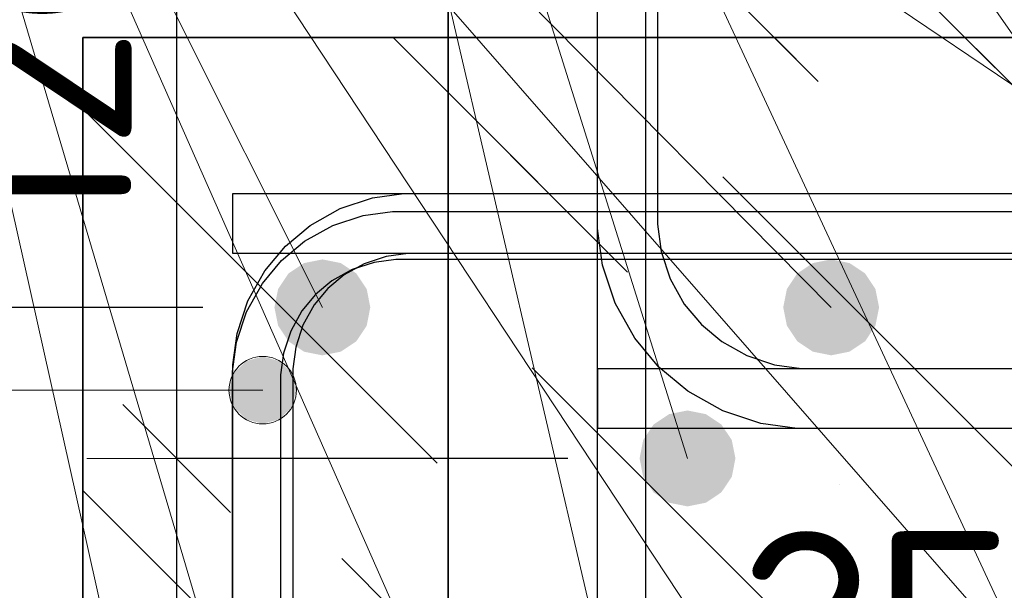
# Model space of a CAD drawing. Header units: metres. Extents: x -38 to 97, y -15 to 21.
# Tile 144 of 233: x 72.2038 to 72.3681, y 6.4913 to 6.5864. Entities that reach past the tile are written whole.
import ezdxf

# ---------------------------------------------------------------- set-up
doc = ezdxf.new("R2010")
doc.units = ezdxf.units.M
doc.header["$PDMODE"] = 65
for name, color, linetype, lineweight in [('XR$3$Арм. стержнями нижней зоны', 180, 'Continuous', 35), ('XR$3$Арм.стержн. Арматура края', 96, 'Continuous', 35), ('XR$3$Арм.стержн. Хомут', 240, 'Continuous', 35), ('XR$3$Арм.стержн.горизонт. 1', 180, 'Continuous', 35), ('XR$3$Размерная линия (1)', 7, 'Continuous', 13), ('XR$3$Размерная линия_ общее', 7, 'Continuous', 13), ('XR$4$Арм. стержнями верхней зоны', 180, 'Continuous', 35), ('XR$4$Арм.стержн. Арматура края', 96, 'Continuous', 35), ('XR$4$Арм.стержн. Хомут', 240, 'Continuous', 35), ('XR$4$Арм.стержн.горизонт. 1', 180, 'Continuous', 35), ('XR$4$Размерная линия (1)', 7, 'Continuous', 13), ('XR$6$Арм. стержнями верхней зоны', 180, 'Continuous', 35), ('XR$6$Арм.стержн. Арматура края', 96, 'Continuous', 35), ('XR$6$Арм.стержн. Хомут', 240, 'Continuous', 35), ('XR$6$Арм.стержн.горизонт. 1', 180, 'Continuous', 35), ('XR$6$Размерная линия (1)', 7, 'Continuous', 13)]:
    doc.layers.add(name, color=color, linetype=linetype, lineweight=lineweight)
doc.styles.add('ISOCPEUR', font='txt')
doc.dimstyles.new('DIMSTYLE_10', dxfattribs={"dimtxt": 0.03, "dimasz": 0.03, "dimexe": 0, "dimexo": 0, "dimgap": 0.015, "dimtad": 2, "dimdec": 0, "dimlfac": 1000, "dimrnd": 1, "dimzin": 12, "dimdsep": 46, "dimtxsty": 'ISOCPEUR', "dimblk1": 'ALL_ML_STRICH', "dimblk2": 'ALL_ML_STRICH', "dimsah": 1, "dimcen": 0, "dimclrd": 7, "dimclre": 256, "dimclrt": 7, "dimadec": 0, "dimazin": 0, "dimtfac": 1, "dimtdec": 0, "dimtix": 1, "dimtmove": 2, "dimatfit": 3, "dimfxl": 0, "dimtzin": 0, "dimlwd": 0, "dimlwe": -3, "dimarcsym": 0})
doc.dimstyles.new('DIMSTYLE_12', dxfattribs={"dimtxt": 0.03, "dimasz": 0.03, "dimexe": 0, "dimexo": 0, "dimgap": 0.015, "dimtad": 2, "dimdec": 0, "dimlfac": 1000, "dimrnd": 1, "dimzin": 12, "dimdsep": 46, "dimtxsty": 'ISOCPEUR', "dimblk1": 'ALL_ML_STRICH', "dimblk2": 'ALL_ML_STRICH', "dimsah": 1, "dimcen": 0, "dimclrd": 7, "dimclre": 256, "dimclrt": 7, "dimadec": 0, "dimazin": 0, "dimtfac": 1, "dimtdec": 0, "dimtix": 1, "dimtmove": 2, "dimatfit": 3, "dimfxl": 0, "dimtzin": 0, "dimlwd": 0, "dimlwe": -3, "dimarcsym": 0})
doc.dimstyles.new('DIMSTYLE_14', dxfattribs={"dimtxt": 0.03, "dimasz": 0.03, "dimexe": 0, "dimexo": 0, "dimgap": 0.015, "dimtad": 2, "dimdec": 0, "dimlfac": 1000, "dimrnd": 1, "dimzin": 12, "dimdsep": 46, "dimtxsty": 'ISOCPEUR', "dimblk1": 'ALL_ML_STRICH', "dimblk2": 'ALL_ML_STRICH', "dimsah": 1, "dimcen": 0, "dimclrd": 7, "dimclre": 256, "dimclrt": 7, "dimadec": 0, "dimazin": 0, "dimtfac": 1, "dimtdec": 0, "dimtix": 1, "dimtmove": 2, "dimatfit": 3, "dimfxl": 0, "dimtvp": 1.2, "dimtzin": 0, "dimlwd": 0, "dimlwe": -3, "dimarcsym": 0})
doc.dimstyles.new('DIMSTYLE_9', dxfattribs={"dimtxt": 0.033, "dimasz": 0.0375, "dimexe": 0, "dimexo": 0, "dimgap": 0.0165, "dimtad": 2, "dimdec": 0, "dimlfac": 1000, "dimrnd": 1, "dimzin": 12, "dimdsep": 46, "dimtxsty": 'ISOCPEUR', "dimblk1": 'ALL_ML_STRICH', "dimblk2": 'ALL_ML_STRICH', "dimsah": 1, "dimcen": 0, "dimclrd": 7, "dimclre": 256, "dimclrt": 7, "dimadec": 0, "dimazin": 0, "dimtfac": 1, "dimtdec": 0, "dimtix": 1, "dimtmove": 2, "dimatfit": 3, "dimfxl": 0, "dimtvp": 1.2, "dimtzin": 0, "dimlwd": 0, "dimlwe": -3, "dimarcsym": 0})
pattern_1 = [(135, (0, 0), (-0.031819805, -0.031819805), [0.4, -0.05, 0, -0.05]), (135, (-0.01591, -0.01591), (-0.031819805, -0.031819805), [0.8, -0.1, 0.1, -0.1])]

# ---------------------------------------------------------------- blocks, each defined once
blk = doc.blocks.new('ALL_ML_STRICH')
at = {"color": 0, "linetype": 'ByBlock', "lineweight": -2}
for p, q in [((0, -0.5), (0, 0.5)), ((-0.3, -0.3), (0.3, 0.3)), ((-1, 0), (0.5, 0))]:
    blk.add_line(p, q, dxfattribs=at)
blk = doc.blocks.new('*D68')
at = {"layer": 'DEFPOINTS', "color": 7, "linetype": 'Continuous', "lineweight": 13, "transparency": 33554687}
for p in [(72.27526, 6.46063), (72.27526, 6.42564), (72.30026, 6.42064)]:
    blk.add_point(p, dxfattribs=at)
at = {"layer": 'XR$3$Размерная линия_ общее', "color": 253, "linetype": 'Continuous', "lineweight": -2, "true_color": 0xa0a0a0, "transparency": 33554687}
for p, q in [((72.27526, 6.44564), (72.27526, 6.46063)), ((72.30026, 6.44064), (72.30026, 6.46063))]:
    blk.add_line(p, q, dxfattribs=at)
at = {"layer": 'XR$3$Размерная линия_ общее', "color": 7, "linetype": 'Continuous', "lineweight": -2, "transparency": 33554687}
blk.add_line((72.27526, 6.46063), (72.30026, 6.46063), dxfattribs=at)
at = {"layer": 'XR$3$Размерная линия_ общее', "color": 7, "linetype": 'Continuous', "lineweight": 13, "transparency": 33554687, "xscale": 0.0375, "yscale": 0.0375, "zscale": 0.0375, "rotation": 180}
blk.add_blockref('ALL_ML_STRICH', (72.27526, 6.46063), dxfattribs=at)
at = {"layer": 'XR$3$Размерная линия_ общее', "color": 7, "linetype": 'Continuous', "lineweight": 13, "transparency": 33554687, "xscale": 0.0375, "yscale": 0.0375, "zscale": 0.0375}
blk.add_blockref('ALL_ML_STRICH', (72.30026, 6.46063), dxfattribs=at)
at = {"layer": 'XR$3$Размерная линия_ общее', "color": 7, "linetype": 'Continuous', "lineweight": 13, "transparency": 33554687, "insert": (72.34699, 6.48463), "char_height": 0.033, "width": 0.066, "attachment_point": 5, "style": 'ISOCPEUR'}
blk.add_mtext('\\A1;{25}', dxfattribs=at)
at = {"layer": 'XR$3$Размерная линия_ общее', "color": 7, "linetype": 'Continuous', "lineweight": 13, "transparency": 33554687, "insert": (72.32004, 6.46042), "char_height": 0.027, "width": 0.00135, "attachment_point": 1, "line_spacing_factor": 0.60241, "style": 'ISOCPEUR'}
blk.add_mtext('з.с.', dxfattribs=at)
blk = doc.blocks.new('*D69')
at = {"layer": 'DEFPOINTS', "color": 7, "linetype": 'Continuous', "lineweight": 13, "transparency": 33554687}
for p in [(72.2753, 6.67826), (72.15496, 6.37826), (72.27526, 6.37826)]:
    blk.add_point(p, dxfattribs=at)
at = {"layer": 'XR$3$Размерная линия (1)', "color": 9, "linetype": 'Continuous', "lineweight": -2, "true_color": 0xc7c7c7, "transparency": 33554687}
for p, q in [((72.2553, 6.67826), (72.15496, 6.67826)), ((72.25526, 6.37826), (72.15496, 6.37826))]:
    blk.add_line(p, q, dxfattribs=at)
at = {"layer": 'XR$3$Размерная линия (1)', "color": 7, "linetype": 'Continuous', "lineweight": -2, "transparency": 33554687}
blk.add_line((72.15496, 6.37826), (72.15496, 6.67826), dxfattribs=at)
at = {"layer": 'XR$3$Размерная линия (1)', "color": 7, "linetype": 'Continuous', "lineweight": 13, "transparency": 33554687, "xscale": 0.03, "yscale": 0.03, "zscale": 0.03}
for p, rotation in [((72.15496, 6.67826), 90), ((72.15496, 6.37826), 270)]:
    blk.add_blockref('ALL_ML_STRICH', p, dxfattribs=dict(at, rotation=rotation))
at = {"layer": 'XR$3$Размерная линия (1)', "color": 7, "linetype": 'Continuous', "lineweight": 13, "transparency": 33554687, "insert": (72.13246, 6.52976), "char_height": 0.03, "width": 0.09, "attachment_point": 5, "rotation": 90, "style": 'ISOCPEUR'}
blk.add_mtext('\\A1;{300}', dxfattribs=at)
blk = doc.blocks.new('*D145')
at = {"layer": 'DEFPOINTS', "color": 7, "linetype": 'Continuous', "lineweight": 13, "transparency": 33554687}
for p in [(72.31523, 6.51326), (72.22996, 6.41826), (72.31523, 6.41826)]:
    blk.add_point(p, dxfattribs=at)
at = {"layer": 'XR$3$Размерная линия (1)', "color": 9, "linetype": 'Continuous', "lineweight": -2, "true_color": 0xc7c7c7, "transparency": 33554687}
for p, q in [((72.29523, 6.51326), (72.22996, 6.51326)), ((72.29523, 6.41826), (72.22996, 6.41826))]:
    blk.add_line(p, q, dxfattribs=at)
at = {"layer": 'XR$3$Размерная линия (1)', "color": 7, "linetype": 'Continuous', "lineweight": -2, "transparency": 33554687}
blk.add_line((72.22996, 6.41826), (72.22996, 6.51326), dxfattribs=at)
at = {"layer": 'XR$3$Размерная линия (1)', "color": 7, "linetype": 'Continuous', "lineweight": 13, "transparency": 33554687, "xscale": 0.03, "yscale": 0.03, "zscale": 0.03}
for p, rotation in [((72.22996, 6.51326), 90), ((72.22996, 6.41826), 270)]:
    blk.add_blockref('ALL_ML_STRICH', p, dxfattribs=dict(at, rotation=rotation))
at = {"layer": 'XR$3$Размерная линия (1)', "color": 7, "linetype": 'Continuous', "lineweight": 13, "transparency": 33554687, "insert": (72.20746, 6.46726), "char_height": 0.03, "width": 0.06, "attachment_point": 5, "rotation": 90, "style": 'ISOCPEUR'}
blk.add_mtext('\\A1;{95}', dxfattribs=at)
blk = doc.blocks.new('*D146')
at = {"layer": 'DEFPOINTS', "color": 7, "linetype": 'Continuous', "lineweight": 13, "transparency": 33554687}
for p in [(72.31526, 6.63326), (72.22996, 6.51326), (72.31523, 6.51326)]:
    blk.add_point(p, dxfattribs=at)
at = {"layer": 'XR$3$Размерная линия (1)', "color": 9, "linetype": 'Continuous', "lineweight": -2, "true_color": 0xc7c7c7, "transparency": 33554687}
for p, q in [((72.29526, 6.63326), (72.22996, 6.63326)), ((72.29523, 6.51326), (72.22996, 6.51326))]:
    blk.add_line(p, q, dxfattribs=at)
at = {"layer": 'XR$3$Размерная линия (1)', "color": 7, "linetype": 'Continuous', "lineweight": -2, "transparency": 33554687}
blk.add_line((72.22996, 6.51326), (72.22996, 6.63326), dxfattribs=at)
at = {"layer": 'XR$3$Размерная линия (1)', "color": 7, "linetype": 'Continuous', "lineweight": 13, "transparency": 33554687, "xscale": 0.03, "yscale": 0.03, "zscale": 0.03}
for p, rotation in [((72.22996, 6.63326), 90), ((72.22996, 6.51326), 270)]:
    blk.add_blockref('ALL_ML_STRICH', p, dxfattribs=dict(at, rotation=rotation))
at = {"layer": 'XR$3$Размерная линия (1)', "color": 7, "linetype": 'Continuous', "lineweight": 13, "transparency": 33554687, "insert": (72.20746, 6.57776), "char_height": 0.03, "width": 0.09, "attachment_point": 5, "rotation": 90, "style": 'ISOCPEUR'}
blk.add_mtext('\\A1;{120}', dxfattribs=at)
blk = doc.blocks.new('*D348')
at = {"layer": 'DEFPOINTS', "color": 7, "linetype": 'Continuous', "lineweight": 13, "transparency": 33554687}
for p in [(72.21436, 6.58345), (72.09402, 6.28345), (72.21432, 6.28345)]:
    blk.add_point(p, dxfattribs=at)
at = {"layer": 'XR$4$Размерная линия (1)', "color": 9, "linetype": 'Continuous', "lineweight": -2, "true_color": 0xc7c7c7, "transparency": 33554687}
for p, q in [((72.19436, 6.58345), (72.09402, 6.58345)), ((72.19432, 6.28345), (72.09402, 6.28345))]:
    blk.add_line(p, q, dxfattribs=at)
at = {"layer": 'XR$4$Размерная линия (1)', "color": 7, "linetype": 'Continuous', "lineweight": -2, "transparency": 33554687}
blk.add_line((72.09402, 6.28345), (72.09402, 6.58345), dxfattribs=at)
at = {"layer": 'XR$4$Размерная линия (1)', "color": 7, "linetype": 'Continuous', "lineweight": 13, "transparency": 33554687, "xscale": 0.03, "yscale": 0.03, "zscale": 0.03}
for p, rotation in [((72.09402, 6.58345), 90), ((72.09402, 6.28345), 270)]:
    blk.add_blockref('ALL_ML_STRICH', p, dxfattribs=dict(at, rotation=rotation))
at = {"layer": 'XR$4$Размерная линия (1)', "color": 7, "linetype": 'Continuous', "lineweight": 13, "transparency": 33554687, "insert": (72.07152, 6.43495), "char_height": 0.03, "width": 0.09, "attachment_point": 5, "rotation": 90, "style": 'ISOCPEUR'}
blk.add_mtext('\\A1;{300}', dxfattribs=at)
blk = doc.blocks.new('*D578')
at = {"layer": 'DEFPOINTS', "color": 7, "linetype": 'Continuous', "lineweight": 13, "transparency": 33554687}
for p in [(72.25432, 6.53845), (72.16902, 6.41845), (72.25428, 6.41845)]:
    blk.add_point(p, dxfattribs=at)
at = {"layer": 'XR$4$Размерная линия (1)', "color": 9, "linetype": 'Continuous', "lineweight": -2, "true_color": 0xc7c7c7, "transparency": 33554687}
for p, q in [((72.23432, 6.53845), (72.16902, 6.53845)), ((72.23428, 6.41845), (72.16902, 6.41845))]:
    blk.add_line(p, q, dxfattribs=at)
at = {"layer": 'XR$4$Размерная линия (1)', "color": 7, "linetype": 'Continuous', "lineweight": -2, "transparency": 33554687}
blk.add_line((72.16902, 6.41845), (72.16902, 6.53845), dxfattribs=at)
at = {"layer": 'XR$4$Размерная линия (1)', "color": 7, "linetype": 'Continuous', "lineweight": 13, "transparency": 33554687, "xscale": 0.03, "yscale": 0.03, "zscale": 0.03}
for p, rotation in [((72.16902, 6.53845), 90), ((72.16902, 6.41845), 270)]:
    blk.add_blockref('ALL_ML_STRICH', p, dxfattribs=dict(at, rotation=rotation))
at = {"layer": 'XR$4$Размерная линия (1)', "color": 7, "linetype": 'Continuous', "lineweight": 13, "transparency": 33554687, "insert": (72.14652, 6.48295), "char_height": 0.03, "width": 0.09, "attachment_point": 5, "rotation": 90, "style": 'ISOCPEUR'}
blk.add_mtext('\\A1;{120}', dxfattribs=at)
blk = doc.blocks.new('*D579')
at = {"layer": 'DEFPOINTS', "color": 7, "linetype": 'Continuous', "lineweight": 13, "transparency": 33554687}
for p in [(72.21432, 6.58345), (72.16902, 6.53845), (72.25432, 6.53845)]:
    blk.add_point(p, dxfattribs=at)
at = {"layer": 'XR$4$Размерная линия (1)', "color": 9, "linetype": 'Continuous', "lineweight": -2, "true_color": 0xc7c7c7, "transparency": 33554687}
for p, q in [((72.19432, 6.58345), (72.16902, 6.58345)), ((72.23432, 6.53845), (72.16902, 6.53845))]:
    blk.add_line(p, q, dxfattribs=at)
at = {"layer": 'XR$4$Размерная линия (1)', "color": 7, "linetype": 'Continuous', "lineweight": -2, "transparency": 33554687}
blk.add_line((72.16902, 6.53845), (72.16902, 6.58345), dxfattribs=at)
at = {"layer": 'XR$4$Размерная линия (1)', "color": 7, "linetype": 'Continuous', "lineweight": 13, "transparency": 33554687, "xscale": 0.03, "yscale": 0.03, "zscale": 0.03}
for p, rotation in [((72.16902, 6.58345), 90), ((72.16902, 6.53845), 270)]:
    blk.add_blockref('ALL_ML_STRICH', p, dxfattribs=dict(at, rotation=rotation))
at = {"layer": 'XR$4$Размерная линия (1)', "color": 7, "linetype": 'Continuous', "lineweight": 13, "transparency": 33554687, "insert": (72.14661, 6.62573), "char_height": 0.03, "width": 0.06, "attachment_point": 5, "rotation": 90, "style": 'ISOCPEUR'}
blk.add_mtext('\\A1;{45}', dxfattribs=at)
blk = doc.blocks.new('*D707')
at = {"layer": 'DEFPOINTS', "color": 7, "linetype": 'Continuous', "lineweight": 13, "transparency": 33554687}
for p in [(72.21436, 6.58345), (72.09402, 6.28345), (72.21432, 6.28345)]:
    blk.add_point(p, dxfattribs=at)
at = {"layer": 'XR$6$Размерная линия (1)', "color": 9, "linetype": 'Continuous', "lineweight": -2, "true_color": 0xc7c7c7, "transparency": 33554687}
for p, q in [((72.19436, 6.58345), (72.09402, 6.58345)), ((72.19432, 6.28345), (72.09402, 6.28345))]:
    blk.add_line(p, q, dxfattribs=at)
at = {"layer": 'XR$6$Размерная линия (1)', "color": 7, "linetype": 'Continuous', "lineweight": -2, "transparency": 33554687}
blk.add_line((72.09402, 6.28345), (72.09402, 6.58345), dxfattribs=at)
at = {"layer": 'XR$6$Размерная линия (1)', "color": 7, "linetype": 'Continuous', "lineweight": 13, "transparency": 33554687, "xscale": 0.03, "yscale": 0.03, "zscale": 0.03}
for p, rotation in [((72.09402, 6.58345), 90), ((72.09402, 6.28345), 270)]:
    blk.add_blockref('ALL_ML_STRICH', p, dxfattribs=dict(at, rotation=rotation))
at = {"layer": 'XR$6$Размерная линия (1)', "color": 7, "linetype": 'Continuous', "lineweight": 13, "transparency": 33554687, "insert": (72.07152, 6.43495), "char_height": 0.03, "width": 0.09, "attachment_point": 5, "rotation": 90, "style": 'ISOCPEUR'}
blk.add_mtext('\\A1;{300}', dxfattribs=at)
blk = doc.blocks.new('*D786')
at = {"layer": 'DEFPOINTS', "color": 7, "linetype": 'Continuous', "lineweight": 13, "transparency": 33554687}
for p in [(72.25428, 6.53845), (72.16902, 6.41845), (72.25428, 6.41845)]:
    blk.add_point(p, dxfattribs=at)
at = {"layer": 'XR$6$Размерная линия (1)', "color": 9, "linetype": 'Continuous', "lineweight": -2, "true_color": 0xc7c7c7, "transparency": 33554687}
for p, q in [((72.23428, 6.53845), (72.16902, 6.53845)), ((72.23428, 6.41845), (72.16902, 6.41845))]:
    blk.add_line(p, q, dxfattribs=at)
at = {"layer": 'XR$6$Размерная линия (1)', "color": 7, "linetype": 'Continuous', "lineweight": -2, "transparency": 33554687}
blk.add_line((72.16902, 6.41845), (72.16902, 6.53845), dxfattribs=at)
at = {"layer": 'XR$6$Размерная линия (1)', "color": 7, "linetype": 'Continuous', "lineweight": 13, "transparency": 33554687, "xscale": 0.03, "yscale": 0.03, "zscale": 0.03}
for p, rotation in [((72.16902, 6.53845), 90), ((72.16902, 6.41845), 270)]:
    blk.add_blockref('ALL_ML_STRICH', p, dxfattribs=dict(at, rotation=rotation))
at = {"layer": 'XR$6$Размерная линия (1)', "color": 7, "linetype": 'Continuous', "lineweight": 13, "transparency": 33554687, "insert": (72.14652, 6.48295), "char_height": 0.03, "width": 0.09, "attachment_point": 5, "rotation": 90, "style": 'ISOCPEUR'}
blk.add_mtext('\\A1;{120}', dxfattribs=at)
blk = doc.blocks.new('*D787')
at = {"layer": 'DEFPOINTS', "color": 7, "linetype": 'Continuous', "lineweight": 13, "transparency": 33554687}
for p in [(72.21432, 6.58345), (72.16902, 6.53845), (72.25428, 6.53845)]:
    blk.add_point(p, dxfattribs=at)
at = {"layer": 'XR$6$Размерная линия (1)', "color": 9, "linetype": 'Continuous', "lineweight": -2, "true_color": 0xc7c7c7, "transparency": 33554687}
for p, q in [((72.19432, 6.58345), (72.16902, 6.58345)), ((72.23428, 6.53845), (72.16902, 6.53845))]:
    blk.add_line(p, q, dxfattribs=at)
at = {"layer": 'XR$6$Размерная линия (1)', "color": 7, "linetype": 'Continuous', "lineweight": -2, "transparency": 33554687}
blk.add_line((72.16902, 6.53845), (72.16902, 6.58345), dxfattribs=at)
at = {"layer": 'XR$6$Размерная линия (1)', "color": 7, "linetype": 'Continuous', "lineweight": 13, "transparency": 33554687, "xscale": 0.03, "yscale": 0.03, "zscale": 0.03}
for p, rotation in [((72.16902, 6.58345), 90), ((72.16902, 6.53845), 270)]:
    blk.add_blockref('ALL_ML_STRICH', p, dxfattribs=dict(at, rotation=rotation))
at = {"layer": 'XR$6$Размерная линия (1)', "color": 7, "linetype": 'Continuous', "lineweight": 13, "transparency": 33554687, "insert": (72.14645, 6.64217), "char_height": 0.03, "width": 0.06, "attachment_point": 5, "rotation": 90, "style": 'ISOCPEUR'}
blk.add_mtext('\\A1;{45}', dxfattribs=at)

msp = doc.modelspace()

# ---------------------------------------------------------------- hatches: boundary and pattern name
at = {"linetype": 'Continuous', "lineweight": 25, "transparency": 33554687}
h = msp.add_hatch(dxfattribs=at)
h.set_pattern_fill('__________540', scale=0.015, style=0, pattern_type=2)
h.set_pattern_definition(pattern_1)
h.paths.add_polyline_path([(72.52526, 6.67826), (72.27526, 6.67826), (72.27526, 6.37826), (72.52526, 6.37826)], flags=0)
at = {"linetype": 'Continuous', "lineweight": 13, "transparency": 33554687}
h = msp.add_hatch(dxfattribs=at)
h.set_pattern_fill('__________540', scale=0.015, style=0, pattern_type=2)
h.set_pattern_definition(pattern_1)
h.paths.add_polyline_path([(72.21432, 6.58345), (72.21432, 6.38345), (72.62859, 6.38345), (72.62859, 6.58345)], flags=0)
h = msp.add_hatch(dxfattribs=at)
h.set_pattern_fill('__________540', scale=0.015, style=0, pattern_type=2)
h.set_pattern_definition(pattern_1)
h.paths.add_polyline_path([(72.21432, 6.58345), (72.21432, 6.38345), (72.62859, 6.38345), (72.62859, 6.58345)], flags=0)
at = {"layer": 'XR$3$Арм.стержн.горизонт. 1', "linetype": 'Continuous', "lineweight": 50, "transparency": 33554687}
msp.add_hatch(color=7, dxfattribs=at).paths.add_polyline_path([(72.32323, 6.51326), (72.32262, 6.51632), (72.32088, 6.51892), (72.31829, 6.52065), (72.31523, 6.52126), (72.31216, 6.52065), (72.30957, 6.51892), (72.30783, 6.51632), (72.30723, 6.51326), (72.30783, 6.5102), (72.30957, 6.5076), (72.31216, 6.50587), (72.31523, 6.50526), (72.31829, 6.50587), (72.32088, 6.5076), (72.32262, 6.5102)])
at = {"layer": 'XR$4$Арм.стержн. Арматура края', "linetype": 'Continuous', "lineweight": 13, "transparency": 33554687}
for points in [[(72.24151, 6.52948), (72.24432, 6.51902), (72.24432, 6.53027)], [(72.24432, 6.53027), (72.24432, 6.51902), (72.24713, 6.5198)], [(72.24432, 6.53027), (72.24713, 6.5198), (72.24713, 6.52948)], [(72.23948, 6.52745), (72.24151, 6.5198), (72.24151, 6.52948)], [(72.24151, 6.52948), (72.24151, 6.5198), (72.24432, 6.51902)], [(72.24713, 6.52948), (72.24713, 6.5198), (72.24916, 6.52183)], [(72.24713, 6.52948), (72.24916, 6.52183), (72.24916, 6.52745)], [(72.23948, 6.52183), (72.23948, 6.52745), (72.2387, 6.52464)], [(72.23948, 6.52745), (72.23948, 6.52183), (72.24151, 6.5198)], [(72.24916, 6.52745), (72.24916, 6.52183), (72.24995, 6.52464)]]:
    msp.add_hatch(color=7, dxfattribs=at).paths.add_polyline_path(points)
at = {"layer": 'XR$4$Арм.стержн.горизонт. 1', "linetype": 'Continuous', "lineweight": 50, "transparency": 33554687}
for points in [[(72.26228, 6.53845), (72.26168, 6.54151), (72.25994, 6.54411), (72.25735, 6.54584), (72.25428, 6.54645), (72.25122, 6.54584), (72.24863, 6.54411), (72.24689, 6.54151), (72.24628, 6.53845), (72.24689, 6.53539), (72.24863, 6.53279), (72.25122, 6.53106), (72.25428, 6.53045), (72.25735, 6.53106), (72.25994, 6.53279), (72.26168, 6.53539)], [(72.34721, 6.53845), (72.3466, 6.54151), (72.34487, 6.54411), (72.34227, 6.54584), (72.33921, 6.54645), (72.33615, 6.54584), (72.33355, 6.54411), (72.33182, 6.54151), (72.33121, 6.53845), (72.33182, 6.53539), (72.33355, 6.53279), (72.33615, 6.53106), (72.33921, 6.53045), (72.34227, 6.53106), (72.34487, 6.53279), (72.3466, 6.53539)]]:
    msp.add_hatch(color=7, dxfattribs=at).paths.add_polyline_path(points)
at = {"layer": 'XR$6$Арм.стержн. Арматура края', "linetype": 'Continuous', "lineweight": 13, "transparency": 33554687}
for points in [[(72.24151, 6.52948), (72.24432, 6.51902), (72.24432, 6.53027)], [(72.24432, 6.53027), (72.24432, 6.51902), (72.24713, 6.5198)], [(72.24432, 6.53027), (72.24713, 6.5198), (72.24713, 6.52948)], [(72.23948, 6.52745), (72.24151, 6.5198), (72.24151, 6.52948)], [(72.24151, 6.52948), (72.24151, 6.5198), (72.24432, 6.51902)], [(72.24713, 6.52948), (72.24713, 6.5198), (72.24916, 6.52183)], [(72.24713, 6.52948), (72.24916, 6.52183), (72.24916, 6.52745)], [(72.23948, 6.52183), (72.23948, 6.52745), (72.2387, 6.52464)], [(72.23948, 6.52745), (72.23948, 6.52183), (72.24151, 6.5198)], [(72.24916, 6.52745), (72.24916, 6.52183), (72.24995, 6.52464)]]:
    msp.add_hatch(color=7, dxfattribs=at).paths.add_polyline_path(points)
at = {"layer": 'XR$6$Арм.стержн.горизонт. 1', "linetype": 'Continuous', "lineweight": 50, "transparency": 33554687}
for points in [[(72.26228, 6.53845), (72.26168, 6.54151), (72.25994, 6.54411), (72.25735, 6.54584), (72.25428, 6.54645), (72.25122, 6.54584), (72.24863, 6.54411), (72.24689, 6.54151), (72.24628, 6.53845), (72.24689, 6.53539), (72.24863, 6.53279), (72.25122, 6.53106), (72.25428, 6.53045), (72.25735, 6.53106), (72.25994, 6.53279), (72.26168, 6.53539)], [(72.34721, 6.53845), (72.3466, 6.54151), (72.34487, 6.54411), (72.34227, 6.54584), (72.33921, 6.54645), (72.33615, 6.54584), (72.33355, 6.54411), (72.33182, 6.54151), (72.33121, 6.53845), (72.33182, 6.53539), (72.33355, 6.53279), (72.33615, 6.53106), (72.33921, 6.53045), (72.34227, 6.53106), (72.34487, 6.53279), (72.3466, 6.53539)]]:
    msp.add_hatch(color=7, dxfattribs=at).paths.add_polyline_path(points)

# ---------------------------------------------------------------- linework, layer by layer
at = {"color": 7, "linetype": 'Continuous', "lineweight": 35, "transparency": 33554687}
for p, q in [((72.27526, 6.67826), (72.27526, 6.37826)), ((72.21432, 6.58345), (72.21432, 6.38345)), ((72.62859, 6.58345), (72.21432, 6.58345)), ((72.21432, 6.58345), (72.21432, 6.38345)), ((72.62859, 6.58345), (72.21432, 6.58345))]:
    msp.add_line(p, q, dxfattribs=at)
at = {"layer": 'XR$3$Арм. стержнями нижней зоны', "color": 4, "linetype": 'Continuous', "lineweight": 25, "transparency": 33554687}
msp.add_lwpolyline([(72.30026, 6.52826), (72.66223, 6.52826), (72.66223, 6.51826), (72.30026, 6.51826), (72.30026, 6.52826)], dxfattribs=at)
at = {"layer": 'XR$3$Арм.стержн. Арматура края', "color": 4, "linetype": 'Continuous', "lineweight": 25, "transparency": 33554687}
for points in [[(72.66223, 6.51826), (72.33355, 6.51826), (72.32745, 6.51911), (72.3211, 6.5212), (72.31526, 6.52448), (72.31044, 6.5285), (72.30642, 6.53331), (72.30315, 6.53916), (72.30106, 6.54551), (72.30021, 6.55161), (72.30021, 6.61891), (72.30106, 6.62501), (72.30315, 6.63136), (72.30642, 6.63721), (72.31044, 6.64202), (72.31526, 6.64604), (72.3211, 6.64932), (72.32745, 6.65141), (72.33355, 6.65226), (72.66223, 6.65226)], [(72.66223, 6.64226), (72.33425, 6.64226), (72.32973, 6.64163), (72.32515, 6.64012), (72.32095, 6.63777), (72.31754, 6.63492), (72.31469, 6.63151), (72.31234, 6.62732), (72.31084, 6.62274), (72.31021, 6.61822), (72.31021, 6.5523), (72.31084, 6.54778), (72.31234, 6.5432), (72.31469, 6.53901), (72.31754, 6.5356), (72.32095, 6.53275), (72.32515, 6.5304), (72.32973, 6.52889), (72.33425, 6.52826), (72.66223, 6.52826)]]:
    msp.add_lwpolyline(points, dxfattribs=at)
at = {"layer": 'XR$3$Арм.стержн. Хомут', "color": 40, "linetype": 'Continuous', "lineweight": 25, "transparency": 33554687}
for points in [[(72.37843, 6.44187), (72.34756, 6.41099), (72.34565, 6.40933), (72.34353, 6.40781), (72.34127, 6.40648), (72.33894, 6.40539), (72.33652, 6.40451), (72.33399, 6.40385), (72.33141, 6.40344), (72.32889, 6.40326), (72.3269, 6.40326), (72.32202, 6.40394), (72.31694, 6.40561), (72.31227, 6.40823), (72.30842, 6.41145), (72.3052, 6.4153), (72.30258, 6.41998), (72.30091, 6.42506), (72.30023, 6.42994), (72.30023, 6.62258)], [(72.37843, 6.44187), (72.34756, 6.41099), (72.34565, 6.40933), (72.34353, 6.40781), (72.34127, 6.40648), (72.33894, 6.40539), (72.33652, 6.40451), (72.33399, 6.40385), (72.33141, 6.40344), (72.32889, 6.40326), (72.3269, 6.40326), (72.32202, 6.40394), (72.31694, 6.40561), (72.31227, 6.40823), (72.30842, 6.41145), (72.3052, 6.4153), (72.30258, 6.41998), (72.30091, 6.42506), (72.30023, 6.42994), (72.30023, 6.62258)], [(72.30823, 6.62203), (72.30823, 6.43049), (72.30873, 6.42687), (72.30994, 6.42321), (72.31182, 6.41986), (72.3141, 6.41713), (72.31682, 6.41485), (72.32018, 6.41297), (72.32384, 6.41176), (72.32746, 6.41126), (72.32861, 6.41126), (72.33049, 6.41139), (72.33234, 6.41169), (72.33415, 6.41216), (72.33588, 6.41279), (72.33754, 6.41357), (72.33915, 6.41451), (72.34067, 6.41561), (72.3421, 6.41685), (72.37277, 6.44752)], [(72.30823, 6.62203), (72.30823, 6.43049), (72.30873, 6.42687), (72.30994, 6.42321), (72.31182, 6.41986), (72.3141, 6.41713), (72.31682, 6.41485), (72.32018, 6.41297), (72.32384, 6.41176), (72.32746, 6.41126), (72.32861, 6.41126), (72.33049, 6.41139), (72.33234, 6.41169), (72.33415, 6.41216), (72.33588, 6.41279), (72.33754, 6.41357), (72.33915, 6.41451), (72.34067, 6.41561), (72.3421, 6.41685), (72.37277, 6.44752)]]:
    msp.add_lwpolyline(points, dxfattribs=at)
at = {"layer": 'XR$3$Арм.стержн.горизонт. 1', "color": 7, "linetype": 'Continuous', "lineweight": 13, "transparency": 33554687}
for q in [(72.4853, 6.41826), (72.40023, 6.41826), (72.31523, 6.41826), (72.31523, 6.51326)]:
    msp.add_line((72.23031, 6.78305), q, dxfattribs=at)
at = {"layer": 'XR$4$Арм. стержнями верхней зоны', "color": 4, "linetype": 'Continuous', "lineweight": 25, "transparency": 33554687}
msp.add_lwpolyline([(72.23932, 6.55745), (72.63359, 6.55745), (72.63359, 6.54745), (72.23932, 6.54745), (72.23932, 6.55745)], dxfattribs=at)
msp.add_lwpolyline([(72.23932, 6.55745), (72.63359, 6.55745), (72.63359, 6.54745), (72.23932, 6.54745), (72.23932, 6.55745)], dxfattribs=at)
at = {"layer": 'XR$4$Арм.стержн. Арматура края', "color": 7, "linetype": 'Continuous', "lineweight": 13, "transparency": 33554687}
for p, q in [((72.24432, 6.53027), (72.24432, 6.53027)), ((72.02872, 6.52464), (72.24432, 6.52464)), ((72.2387, 6.52464), (72.2387, 6.52464)), ((72.24995, 6.52464), (72.24995, 6.52464)), ((72.24432, 6.51902), (72.24432, 6.51902))]:
    msp.add_line(p, q, dxfattribs=at)
at = {"layer": 'XR$4$Арм.стержн. Арматура края', "color": 4, "linetype": 'Continuous', "lineweight": 25, "transparency": 33554687}
for points in [[(72.63359, 6.42345), (72.26789, 6.42345), (72.26267, 6.42417), (72.25723, 6.42597), (72.25222, 6.42877), (72.2481, 6.43222), (72.24465, 6.43635), (72.24184, 6.44136), (72.24005, 6.4468), (72.23932, 6.45201), (72.23932, 6.52888), (72.24005, 6.5341), (72.24184, 6.53954), (72.24465, 6.54455), (72.2481, 6.54868), (72.25222, 6.55212), (72.25723, 6.55493), (72.26267, 6.55672), (72.26789, 6.55745), (72.63359, 6.55745)], [(72.63359, 6.42345), (72.26789, 6.42345), (72.26267, 6.42417), (72.25723, 6.42597), (72.25222, 6.42877), (72.2481, 6.43222), (72.24465, 6.43635), (72.24184, 6.44136), (72.24005, 6.4468), (72.23932, 6.45201), (72.23932, 6.52888), (72.24005, 6.5341), (72.24184, 6.53954), (72.24465, 6.54455), (72.2481, 6.54868), (72.25222, 6.55212), (72.25723, 6.55493), (72.26267, 6.55672), (72.26789, 6.55745), (72.63359, 6.55745)], [(72.63359, 6.54745), (72.26858, 6.54745), (72.26494, 6.54694), (72.26128, 6.54573), (72.25792, 6.54385), (72.25519, 6.54158), (72.25292, 6.53885), (72.25104, 6.53549), (72.24983, 6.53183), (72.24932, 6.52819), (72.24932, 6.45271), (72.24983, 6.44907), (72.25104, 6.4454), (72.25292, 6.44205), (72.25519, 6.43932), (72.25792, 6.43704), (72.26128, 6.43516), (72.26494, 6.43395), (72.26858, 6.43345), (72.63359, 6.43345)], [(72.63359, 6.54745), (72.26858, 6.54745), (72.26494, 6.54694), (72.26128, 6.54573), (72.25792, 6.54385), (72.25519, 6.54158), (72.25292, 6.53885), (72.25104, 6.53549), (72.24983, 6.53183), (72.24932, 6.52819), (72.24932, 6.45271), (72.24983, 6.44907), (72.25104, 6.4454), (72.25292, 6.44205), (72.25519, 6.43932), (72.25792, 6.43704), (72.26128, 6.43516), (72.26494, 6.43395), (72.26858, 6.43345), (72.63359, 6.43345)]]:
    msp.add_lwpolyline(points, dxfattribs=at)
at = {"layer": 'XR$4$Арм.стержн. Арматура края', "color": 7, "linetype": 'Continuous', "lineweight": 13, "transparency": 33554687}
msp.add_circle((72.24432, 6.52464), 0.00563, dxfattribs=at)
at = {"layer": 'XR$4$Арм.стержн. Хомут', "color": 40, "linetype": 'Continuous', "lineweight": 25, "transparency": 33554687}
for points in [[(72.23928, 6.33513), (72.23928, 6.52777), (72.23996, 6.53265), (72.24164, 6.53773), (72.24426, 6.54241), (72.24747, 6.54626), (72.25132, 6.54948), (72.256, 6.55209), (72.26108, 6.55377), (72.26596, 6.55445), (72.41265, 6.55445), (72.41753, 6.55377), (72.42261, 6.55209), (72.42728, 6.54948), (72.43113, 6.54626), (72.43435, 6.54241), (72.43697, 6.53773), (72.43864, 6.53265), (72.43932, 6.52777), (72.43932, 6.33513)], [(72.23928, 6.33513), (72.23928, 6.52777), (72.23996, 6.53265), (72.24164, 6.53773), (72.24426, 6.54241), (72.24747, 6.54626), (72.25132, 6.54948), (72.256, 6.55209), (72.26108, 6.55377), (72.26596, 6.55445), (72.41265, 6.55445), (72.41753, 6.55377), (72.42261, 6.55209), (72.42728, 6.54948), (72.43113, 6.54626), (72.43435, 6.54241), (72.43697, 6.53773), (72.43864, 6.53265), (72.43932, 6.52777), (72.43932, 6.33513)], [(72.43132, 6.33568), (72.43132, 6.52722), (72.43082, 6.53083), (72.42961, 6.5345), (72.42773, 6.53785), (72.42545, 6.54058), (72.42272, 6.54286), (72.41937, 6.54474), (72.41571, 6.54595), (72.41209, 6.54645), (72.26652, 6.54645), (72.2629, 6.54595), (72.25924, 6.54474), (72.25588, 6.54286), (72.25315, 6.54058), (72.25087, 6.53785), (72.24899, 6.5345), (72.24779, 6.53083), (72.24728, 6.52722), (72.24728, 6.33568)], [(72.43132, 6.33568), (72.43132, 6.52722), (72.43082, 6.53083), (72.42961, 6.5345), (72.42773, 6.53785), (72.42545, 6.54058), (72.42272, 6.54286), (72.41937, 6.54474), (72.41571, 6.54595), (72.41209, 6.54645), (72.26652, 6.54645), (72.2629, 6.54595), (72.25924, 6.54474), (72.25588, 6.54286), (72.25315, 6.54058), (72.25087, 6.53785), (72.24899, 6.5345), (72.24779, 6.53083), (72.24728, 6.52722), (72.24728, 6.33568)]]:
    msp.add_lwpolyline(points, dxfattribs=at)
at = {"layer": 'XR$4$Арм.стержн.горизонт. 1', "color": 7, "linetype": 'Continuous', "lineweight": 13, "transparency": 33554687}
for q in [(72.25425, 6.41845), (72.42432, 6.32345), (72.25425, 6.32345), (72.33925, 6.32345), (72.42432, 6.41845), (72.42428, 6.53845), (72.33921, 6.53845), (72.25428, 6.53845)]:
    msp.add_line((72.1672, 6.71235), q, dxfattribs=at)
at = {"layer": 'XR$6$Арм. стержнями верхней зоны', "color": 4, "linetype": 'Continuous', "lineweight": 25, "transparency": 33554687}
msp.add_lwpolyline([(72.23932, 6.55745), (72.63359, 6.55745), (72.63359, 6.54745), (72.23932, 6.54745), (72.23932, 6.55745)], dxfattribs=at)
msp.add_lwpolyline([(72.23932, 6.55745), (72.63359, 6.55745), (72.63359, 6.54745), (72.23932, 6.54745), (72.23932, 6.55745)], dxfattribs=at)
at = {"layer": 'XR$6$Арм.стержн. Арматура края', "color": 7, "linetype": 'Continuous', "lineweight": 13, "transparency": 33554687}
for p, q in [((72.24432, 6.53027), (72.24432, 6.53027)), ((72.02872, 6.52464), (72.24432, 6.52464)), ((72.2387, 6.52464), (72.2387, 6.52464)), ((72.24995, 6.52464), (72.24995, 6.52464)), ((72.24432, 6.51902), (72.24432, 6.51902))]:
    msp.add_line(p, q, dxfattribs=at)
at = {"layer": 'XR$6$Арм.стержн. Арматура края', "color": 4, "linetype": 'Continuous', "lineweight": 25, "transparency": 33554687}
for points in [[(72.63359, 6.42345), (72.26789, 6.42345), (72.26267, 6.42417), (72.25723, 6.42597), (72.25222, 6.42877), (72.2481, 6.43222), (72.24465, 6.43635), (72.24184, 6.44136), (72.24005, 6.4468), (72.23932, 6.45201), (72.23932, 6.52888), (72.24005, 6.5341), (72.24184, 6.53954), (72.24465, 6.54455), (72.2481, 6.54868), (72.25222, 6.55212), (72.25723, 6.55493), (72.26267, 6.55672), (72.26789, 6.55745), (72.63359, 6.55745)], [(72.63359, 6.42345), (72.26789, 6.42345), (72.26267, 6.42417), (72.25723, 6.42597), (72.25222, 6.42877), (72.2481, 6.43222), (72.24465, 6.43635), (72.24184, 6.44136), (72.24005, 6.4468), (72.23932, 6.45201), (72.23932, 6.52888), (72.24005, 6.5341), (72.24184, 6.53954), (72.24465, 6.54455), (72.2481, 6.54868), (72.25222, 6.55212), (72.25723, 6.55493), (72.26267, 6.55672), (72.26789, 6.55745), (72.63359, 6.55745)], [(72.63359, 6.54745), (72.26858, 6.54745), (72.26494, 6.54694), (72.26128, 6.54573), (72.25792, 6.54385), (72.25519, 6.54158), (72.25292, 6.53885), (72.25104, 6.53549), (72.24983, 6.53183), (72.24932, 6.52819), (72.24932, 6.45271), (72.24983, 6.44907), (72.25104, 6.4454), (72.25292, 6.44205), (72.25519, 6.43932), (72.25792, 6.43704), (72.26128, 6.43516), (72.26494, 6.43395), (72.26858, 6.43345), (72.63359, 6.43345)], [(72.63359, 6.54745), (72.26858, 6.54745), (72.26494, 6.54694), (72.26128, 6.54573), (72.25792, 6.54385), (72.25519, 6.54158), (72.25292, 6.53885), (72.25104, 6.53549), (72.24983, 6.53183), (72.24932, 6.52819), (72.24932, 6.45271), (72.24983, 6.44907), (72.25104, 6.4454), (72.25292, 6.44205), (72.25519, 6.43932), (72.25792, 6.43704), (72.26128, 6.43516), (72.26494, 6.43395), (72.26858, 6.43345), (72.63359, 6.43345)]]:
    msp.add_lwpolyline(points, dxfattribs=at)
at = {"layer": 'XR$6$Арм.стержн. Арматура края', "color": 7, "linetype": 'Continuous', "lineweight": 13, "transparency": 33554687}
msp.add_circle((72.24432, 6.52464), 0.00563, dxfattribs=at)
at = {"layer": 'XR$6$Арм.стержн. Хомут', "color": 40, "linetype": 'Continuous', "lineweight": 25, "transparency": 33554687}
for points in [[(72.23928, 6.33513), (72.23928, 6.52777), (72.23996, 6.53265), (72.24164, 6.53773), (72.24426, 6.54241), (72.24747, 6.54626), (72.25132, 6.54948), (72.256, 6.55209), (72.26108, 6.55377), (72.26596, 6.55445), (72.41265, 6.55445), (72.41753, 6.55377), (72.42261, 6.55209), (72.42728, 6.54948), (72.43113, 6.54626), (72.43435, 6.54241), (72.43697, 6.53773), (72.43864, 6.53265), (72.43932, 6.52777), (72.43932, 6.33513)], [(72.23928, 6.33513), (72.23928, 6.52777), (72.23996, 6.53265), (72.24164, 6.53773), (72.24426, 6.54241), (72.24747, 6.54626), (72.25132, 6.54948), (72.256, 6.55209), (72.26108, 6.55377), (72.26596, 6.55445), (72.41265, 6.55445), (72.41753, 6.55377), (72.42261, 6.55209), (72.42728, 6.54948), (72.43113, 6.54626), (72.43435, 6.54241), (72.43697, 6.53773), (72.43864, 6.53265), (72.43932, 6.52777), (72.43932, 6.33513)], [(72.43132, 6.33568), (72.43132, 6.52722), (72.43082, 6.53083), (72.42961, 6.5345), (72.42773, 6.53785), (72.42545, 6.54058), (72.42272, 6.54286), (72.41937, 6.54474), (72.41571, 6.54595), (72.41209, 6.54645), (72.26652, 6.54645), (72.2629, 6.54595), (72.25924, 6.54474), (72.25588, 6.54286), (72.25315, 6.54058), (72.25087, 6.53785), (72.24899, 6.5345), (72.24779, 6.53083), (72.24728, 6.52722), (72.24728, 6.33568)], [(72.43132, 6.33568), (72.43132, 6.52722), (72.43082, 6.53083), (72.42961, 6.5345), (72.42773, 6.53785), (72.42545, 6.54058), (72.42272, 6.54286), (72.41937, 6.54474), (72.41571, 6.54595), (72.41209, 6.54645), (72.26652, 6.54645), (72.2629, 6.54595), (72.25924, 6.54474), (72.25588, 6.54286), (72.25315, 6.54058), (72.25087, 6.53785), (72.24899, 6.5345), (72.24779, 6.53083), (72.24728, 6.52722), (72.24728, 6.33568)]]:
    msp.add_lwpolyline(points, dxfattribs=at)
at = {"layer": 'XR$6$Арм.стержн.горизонт. 1', "color": 7, "linetype": 'Continuous', "lineweight": 13, "transparency": 33554687}
for q in [(72.42432, 6.32345), (72.25425, 6.41845), (72.25428, 6.53845), (72.33925, 6.32345), (72.25425, 6.32345), (72.42432, 6.41845), (72.33921, 6.53845), (72.42428, 6.53845)]:
    msp.add_line((72.1672, 6.71235), q, dxfattribs=at)

# ---------------------------------------------------------------- dimensions: what is measured, and where the dimension line sits
at = {"layer": 'XR$3$Размерная линия (1)', "color": 7, "linetype": 'Continuous', "lineweight": 13, "transparency": 33554687}
for base, p1, p2, dimstyle, picture, middle in [((72.15496, 6.67826), (72.25526, 6.37826), (72.2553, 6.67826), 'DIMSTYLE_10', '*D69', (72.13246, 6.52976)), ((72.22996, 6.63326), (72.29523, 6.51326), (72.29526, 6.63326), 'DIMSTYLE_12', '*D146', (72.20746, 6.57776)), ((72.22996, 6.51326), (72.29523, 6.41826), (72.29523, 6.51326), 'DIMSTYLE_12', '*D145', (72.20746, 6.46726))]:
    dim = msp.add_linear_dim(base=base, p1=p1, p2=p2, angle=90, dimstyle=dimstyle, override={"dimpost": '<>', "dimclrd": 7, "dimclre": 9, "dimclrt": 7, "dimlwd": 0, "dimlwe": 65533}, dxfattribs=at)
    dim.commit()
    dim.dimension.update_dxf_attribs({"geometry": picture, "text_midpoint": middle, "dimtype": 160})
at = {"layer": 'XR$3$Размерная линия_ общее', "color": 7, "linetype": 'Continuous', "lineweight": 13, "transparency": 33554687}
dim = msp.add_linear_dim(base=(72.30026, 6.46063), p1=(72.27526, 6.44564), p2=(72.30026, 6.44064), text='<>\\Xз.с.', dimstyle='DIMSTYLE_9', override={"dimpost": '<>', "dimclrd": 7, "dimclre": 253, "dimclrt": 7, "dimlwd": 0, "dimlwe": 65533}, dxfattribs=at)
dim.commit()
dim.dimension.update_dxf_attribs({"geometry": '*D68', "text_midpoint": (72.34699, 6.48463), "dimtype": 160})
at = {"layer": 'XR$4$Размерная линия (1)', "color": 7, "linetype": 'Continuous', "lineweight": 13, "transparency": 33554687}
for base, p1, p2, dimstyle, picture, middle in [((72.16902, 6.58345), (72.23432, 6.53845), (72.19432, 6.58345), 'DIMSTYLE_14', '*D579', (72.14661, 6.62573)), ((72.09402, 6.58345), (72.19432, 6.28345), (72.19436, 6.58345), 'DIMSTYLE_12', '*D348', (72.07152, 6.43495)), ((72.16902, 6.53845), (72.23428, 6.41845), (72.23432, 6.53845), 'DIMSTYLE_12', '*D578', (72.14652, 6.48295))]:
    dim = msp.add_linear_dim(base=base, p1=p1, p2=p2, angle=90, dimstyle=dimstyle, override={"dimpost": '<>', "dimclrd": 7, "dimclre": 9, "dimclrt": 7, "dimlwd": 0, "dimlwe": 65533}, dxfattribs=at)
    dim.commit()
    dim.dimension.update_dxf_attribs({"geometry": picture, "text_midpoint": middle, "dimtype": 160})
at = {"layer": 'XR$6$Размерная линия (1)', "color": 7, "linetype": 'Continuous', "lineweight": 13, "transparency": 33554687}
for base, p1, p2, dimstyle, picture, middle in [((72.16902, 6.58345), (72.23428, 6.53845), (72.19432, 6.58345), 'DIMSTYLE_14', '*D787', (72.14645, 6.64217)), ((72.09402, 6.58345), (72.19432, 6.28345), (72.19436, 6.58345), 'DIMSTYLE_12', '*D707', (72.07152, 6.43495)), ((72.16902, 6.53845), (72.23428, 6.41845), (72.23428, 6.53845), 'DIMSTYLE_12', '*D786', (72.14652, 6.48295))]:
    dim = msp.add_linear_dim(base=base, p1=p1, p2=p2, angle=90, dimstyle=dimstyle, override={"dimpost": '<>', "dimclrd": 7, "dimclre": 9, "dimclrt": 7, "dimlwd": 0, "dimlwe": 65533}, dxfattribs=at)
    dim.commit()
    dim.dimension.update_dxf_attribs({"geometry": picture, "text_midpoint": middle, "dimtype": 160})

doc.saveas('drawing.dxf')
